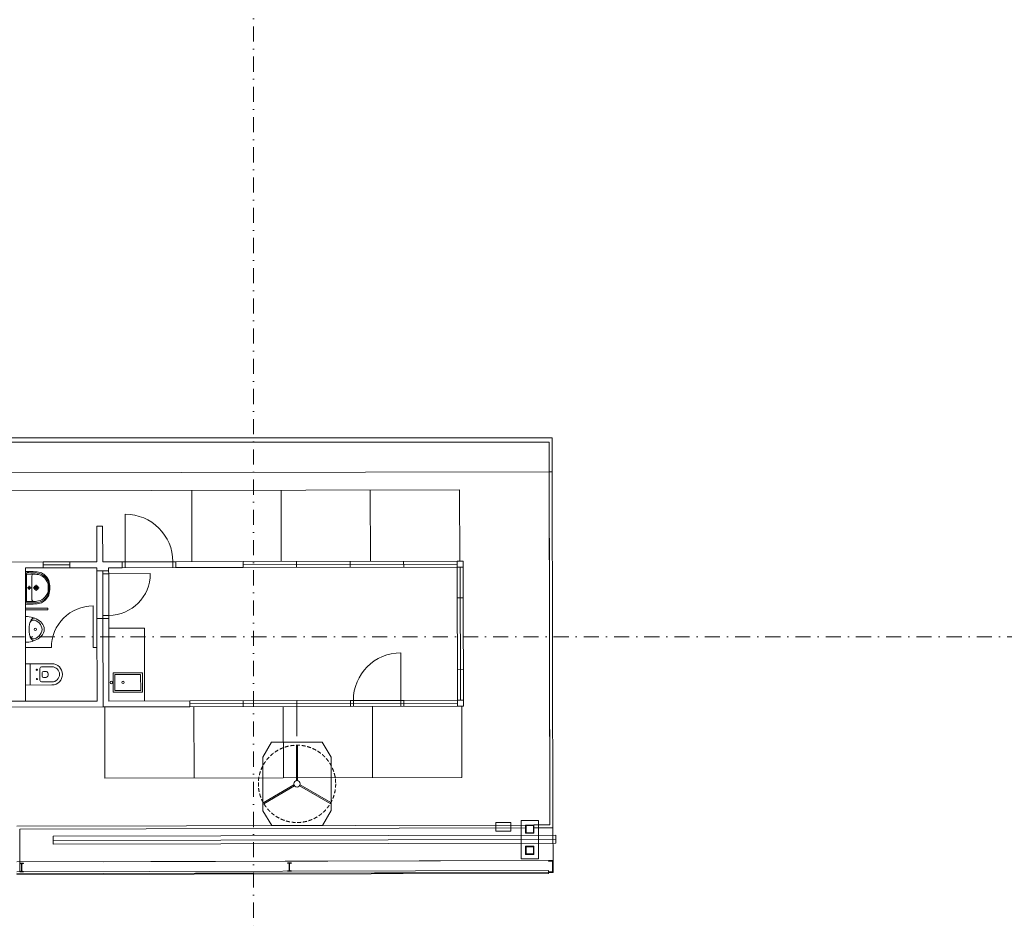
# Model space of a CAD drawing. Header units: millimetres. Extents: x -725694 to 4766210, y -2984614 to 2187451.
# Tile 53 of 256: x 146620 to 163168, y -4850 to 10379. Entities that reach past the tile are written whole.
import ezdxf
from ezdxf import colors
from ezdxf.entities.mleader import LeaderData, LeaderLine
from ezdxf.math import Vec2, Vec3

# ---------------------------------------------------------------- set-up
doc = ezdxf.new("R2010")
doc.units = ezdxf.units.MM
for name, pattern in [('CENTERX2', [101.6, 63.5, -12.7, 12.7, -12.7]), ('DASHDOT', [25.4, 12.7, -6.35, 0, -6.35]), ('HIDDEN', [9.525, 6.35, -3.175])]:
    doc.linetypes.add(name, pattern=pattern)
for name, color, linetype, lineweight in [('A99_N_osy', 7, 'CENTERX2', 9), ('A99_N_txt-popis-50 @ 200', 7, 'Continuous', 9), ('A99_S_kce-rez-ten', 7, 'Continuous', 9)]:
    doc.layers.add(name, color=color, linetype=linetype, lineweight=lineweight)
doc.styles.add('A99_popis', font='isocpeur.ttf')

# ---------------------------------------------------------------- blocks, each defined once
blk = doc.blocks.new('800-100')
at = {"linetype": 'Continuous', "lineweight": 0}
for p, q in [((0, -100), (0, 800)), ((50, 0), (-850, 0)), ((-800, -100), (-800, 0)), ((50, -100), (-850, -100))]:
    blk.add_line(p, q, dxfattribs=at)
blk.add_arc((0, 0), 800, 90, 180, dxfattribs=at)
blk = doc.blocks.new('wc-pud')
at = {"lineweight": 5}
for p, q in [((-178, -442), (-178, 0)), ((-178, 0), (178, 0)), ((178, 0), (178, -442)), ((-178, -75), (178, -75)), ((-128, -442), (-128, -270)), ((-98, -240), (98, -240)), ((-92, -190), (-62, -190)), ((-78, -175), (-78, -205)), ((-50, -300), (-50, -352)), ((-30, -280), (30, -280)), ((50, -300), (50, -352)), ((62, -190), (92, -190)), ((78, -175), (78, -205)), ((128, -270), (128, -442))]:
    blk.add_line(p, q, dxfattribs=at)
for centre in [(-78, -190), (78, -190)]:
    blk.add_circle(centre, 7.5, dxfattribs=at)
for centre, radius, start, end in [((-98, -270), 30, 90, 180), ((-30, -300), 20, 90, 180), ((30, -300), 20, 0, 90), ((98, -270), 30, 0, 90), ((0, -442), 178, 180, 0), ((0, -442), 128, 180, 0), ((2, -318), 61.7, 213.2659, 268.4872), ((-2, -318), 61.7, 271.5128, 326.7341)]:
    blk.add_arc(centre, radius, start, end, dxfattribs=at)
blk = doc.blocks.new('I160')
for p, q in [((-37, 160), (-37, 158)), ((-37, 160), (37, 160)), ((-37, 0), (-37, 2)), ((37, 0), (-37, 0)), ((-8, 148), (-34, 154)), ((-8, 12), (-34, 6)), ((-3, 18), (-3, 142)), ((3, 18), (3, 142)), ((8, 148), (34, 154)), ((8, 12), (34, 6)), ((37, 160), (37, 158)), ((37, 0), (37, 2))]:
    blk.add_line(p, q)
for centre, radius, start, end in [((-33, 158), 3.8, 180, 256), ((-33, 2), 3.8, 104, 180), ((-9, 142), 6.3, 0, 76), ((-9, 18), 6.3, 284, 0), ((9, 142), 6.3, 104, 180), ((9, 18), 6.3, 180, 256), ((33, 158), 3.8, 284, 0), ((33, 2), 3.8, 0, 76)]:
    blk.add_arc(centre, radius, start, end)
blk = doc.blocks.new('TURNIKET')
at = {"lineweight": 0, "ltscale": 2}
for p, q in [((-575, 450), (-425, 700)), ((-425, 700), (425, 700)), ((575, 450), (425, 700)), ((-575, 450), (-575, -450)), ((-41, 35), (-558, 334)), ((558, 334), (41, 35)), ((575, 450), (575, -450)), ((-51, 18), (-568, 316)), ((568, 316), (51, 18)), ((-10, -53), (-10, -650)), ((10, -53), (10, -650)), ((-575, -450), (-425, -700)), ((575, -450), (425, -700)), ((-425, -700), (425, -700))]:
    blk.add_line(p, q, dxfattribs=at)
at = {"linetype": 'HIDDEN', "lineweight": 0, "ltscale": 10}
blk.add_circle((0, 0), 650, dxfattribs=at)
at = {"lineweight": 0, "ltscale": 2}
blk.add_circle((0, 0), 54, dxfattribs=at)

msp = doc.modelspace()

# ---------------------------------------------------------------- linework, layer by layer
at = {"layer": 'A99_N_osy', "linetype": 'DASHDOT', "ltscale": 20}
msp.add_line((187349.6, 0), (-3600, 0), dxfattribs=at)
msp.add_lwpolyline([(150550, 100200), (150550, -4850)], dxfattribs=at)
at = {"layer": 'A99_S_kce-rez-ten', "lineweight": 9, "ltscale": 2}
for p, q in [((155532.6, -3162.2), (155520, 3275.6)), ((155520, 2777.8), (143712, 2752.8)), ((155520, 2777.8), (143712, 2752.8)), ((155520, 2777.8), (155570, 2777.9)), ((155520, 2777.8), (155570, 2777.9)), ((155532.6, -3162.2), (155520, 2777.8)), ((155582.7, -3212.1), (155570, 2777.9)), ((155582.7, -3212.1), (155570, 2777.9)), ((143712.7, 2452.8), (154012.7, 2474.6)), ((143712.7, 2452.8), (154012.7, 2474.6)), ((149515.2, 1265.1), (149512.7, 2465.1)), ((149515.2, 1265.1), (149512.7, 2465.1)), ((151015.2, 1268.3), (151012.7, 2468.3)), ((151015.2, 1268.3), (151012.7, 2468.3)), ((152515.2, 1271.4), (152512.7, 2471.4)), ((152515.2, 1271.4), (152512.7, 2471.4)), ((154015.2, 1274.6), (154012.7, 2474.6)), ((154015.2, 1274.6), (154012.7, 2474.6)), ((148013.9, 1861.9), (147913.9, 1861.7)), ((148013.9, 1861.9), (147913.9, 1861.7)), ((147915.2, 1261.7), (147913.9, 1861.7)), ((147915.2, 1261.7), (147913.9, 1861.7)), ((148015.2, 1261.9), (148013.9, 1861.9)), ((148015.2, 1261.9), (148013.9, 1861.9)), ((147015.2, 1259.8), (146227.9, 1258.1)), ((147015.2, 1259.8), (146227.9, 1258.1)), ((146715.4, 1159.2), (147015.4, 1159.8)), ((146715.4, 1159.2), (147015.4, 1159.8)), ((146720.2, -1080.8), (146715.4, 1159.2)), ((146720.2, -1080.8), (146715.4, 1159.2)), ((147465.2, 1260.8), (147015.2, 1259.8)), ((147465.2, 1260.8), (147015.2, 1259.8)), ((147015.4, 1159.8), (147015.2, 1259.8)), ((147015.4, 1159.8), (147015.2, 1259.8)), ((147465.3, 1210.8), (147015.3, 1209.8)), ((147465.3, 1210.8), (147015.3, 1209.8)), ((147465.4, 1160.8), (147015.4, 1159.8)), ((147465.4, 1160.8), (147015.4, 1159.8)), ((147915.2, 1261.7), (147465.2, 1260.8)), ((147915.2, 1261.7), (147465.2, 1260.8)), ((147465.2, 1260.8), (147465.4, 1160.8)), ((147465.2, 1260.8), (147465.4, 1160.8)), ((147465.4, 1160.8), (147915.4, 1161.7)), ((147465.4, 1160.8), (147915.4, 1161.7)), ((147915.4, 1161.7), (147915.5, 1111.7)), ((147915.4, 1161.7), (147915.5, 1111.7)), ((148015.2, 1261.9), (148344.2, 1262.6)), ((148344.2, 1262.6), (148015.2, 1261.9)), ((148015.2, 1261.9), (148344.2, 1262.6)), ((148344.2, 1262.6), (148015.2, 1261.9)), ((148344.2, 1262.6), (148344.4, 1162.6)), ((148344.2, 1262.6), (148344.4, 1162.6)), ((149244.2, 1264.5), (150373.2, 1266.9)), ((149244.2, 1264.5), (150373.2, 1266.9)), ((149244.2, 1264.5), (149244.4, 1164.5)), ((149244.2, 1264.5), (149244.4, 1164.5)), ((154073.2, 1274.7), (150373.2, 1266.9)), ((154073.2, 1274.7), (150373.2, 1266.9)), ((150373.4, 1166.9), (150373.2, 1266.9)), ((150373.4, 1166.9), (150373.2, 1266.9)), ((150373.3, 1216.9), (153973.3, 1224.5)), ((150373.3, 1216.9), (153973.3, 1224.5)), ((153973.4, 1174.5), (150373.4, 1166.9)), ((153973.4, 1174.5), (150373.4, 1166.9)), ((151273.4, 1168.8), (151273.2, 1268.8)), ((151273.4, 1168.8), (151273.2, 1268.8)), ((152173.4, 1170.7), (152173.2, 1270.7)), ((152173.4, 1170.7), (152173.2, 1270.7)), ((153073.4, 1172.6), (153073.2, 1272.6)), ((153073.4, 1172.6), (153073.2, 1272.6)), ((153973.4, 1174.5), (153974.5, 654.5)), ((153973.4, 1174.5), (153974.5, 654.5)), ((154028.1, -1065.4), (154023.4, 1174.6)), ((154028.1, -1065.4), (154023.4, 1174.6)), ((154074.5, 654.7), (154073.2, 1274.7)), ((154073.2, 1274.7), (154074.5, 654.7)), ((154073.4, 1174.7), (154073.2, 1274.7)), ((154074.5, 654.7), (154073.2, 1274.7)), ((154073.2, 1274.7), (154074.5, 654.7)), ((154073.4, 1174.7), (154073.2, 1274.7)), ((148015.5, 1111.9), (147915.5, 1111.7)), ((148015.5, 1111.9), (147915.5, 1111.7)), ((147915.6, 1061.7), (147915.5, 1111.7)), ((147915.6, 1061.7), (147915.5, 1111.7)), ((147917.1, 361.7), (147915.6, 1061.7)), ((147917.1, 361.7), (147915.6, 1061.7)), ((148115.5, 1112.1), (148015.5, 1111.9)), ((148115.5, 1112.1), (148015.5, 1111.9)), ((148017.2, 311.9), (148015.5, 1111.9)), ((148115.6, 1062.1), (148015.6, 1061.9)), ((148115.6, 1062.1), (148015.6, 1061.9)), ((148115.6, 1062.1), (148115.5, 1112.1)), ((148115.6, 1062.1), (148115.5, 1112.1)), ((148115.6, 1062.1), (148815.6, 1063.6)), ((148115.6, 1062.1), (148815.6, 1063.6)), ((148117.1, 362.1), (148115.6, 1062.1)), ((148117.1, 362.1), (148115.6, 1062.1)), ((147853.8, -178.4), (147852.3, 521.6)), ((147853.8, -178.4), (147852.3, 521.6)), ((153974.5, 654.5), (154074.5, 654.7)), ((153974.5, 654.5), (154074.5, 654.7)), ((153977, -545.5), (153974.5, 654.5)), ((153977, -545.5), (153974.5, 654.5)), ((153977, -545.5), (153974.5, 654.5)), ((153977, -545.5), (153974.5, 654.5)), ((154078.1, -1065.3), (154074.5, 654.7)), ((154078.1, -1065.3), (154074.5, 654.7)), ((147917.2, 311.7), (147917.1, 361.7)), ((147917.2, 311.7), (147917.1, 361.7)), ((148117.1, 362.1), (148017.1, 361.9)), ((148117.1, 362.1), (148017.1, 361.9)), ((148117.2, 312.1), (148117.1, 362.1)), ((148117.2, 312.1), (148117.1, 362.1)), ((148017.2, 311.9), (147917.2, 311.7)), ((148017.2, 311.9), (147917.2, 311.7)), ((147917.2, 311.7), (147920.2, -1078.3)), ((147917.2, 311.7), (147917.3, 261.7)), ((147917.2, 311.7), (147920.2, -1078.3)), ((147917.2, 311.7), (147917.3, 261.7)), ((148117.2, 312.1), (148017.2, 311.9)), ((148117.2, 312.1), (148017.2, 311.9)), ((148017.2, 311.9), (148020.4, -1178.1)), ((148017.2, 311.9), (148020.4, -1178.1)), ((148117.2, 312.1), (148117.3, 262.1)), ((148117.2, 312.1), (148117.3, 262.1)), ((148717.6, 146.4), (148117.6, 145.1)), ((148717.6, 146.4), (148117.6, 145.1)), ((148720.2, -1076.6), (148717.6, 146.4)), ((148720.2, -1076.6), (148717.6, 146.4)), ((147153.8, -179.9), (146718.3, -180.8)), ((147153.8, -179.9), (146718.3, -180.8)), ((147853.8, -178.4), (147918.3, -178.3)), ((147853.8, -178.4), (147918.3, -178.3)), ((153977, -545.5), (154077, -545.3)), ((153977, -545.5), (154077, -545.3)), ((153977, -545.5), (153978.1, -1065.5)), ((153977, -545.5), (153978.1, -1065.5)), ((147920.2, -1078.3), (144995.6, -1084.5)), ((147920.2, -1078.3), (144995.6, -1084.5)), ((151278.2, -1071.2), (149478.2, -1075)), ((151278.2, -1071.2), (149478.2, -1075)), ((149478.2, -1075), (149478.4, -1175)), ((149478.2, -1075), (149478.4, -1175)), ((149478.3, -1125), (151278.3, -1121.2)), ((149478.3, -1125), (151278.3, -1121.2)), ((150378.2, -1073.1), (150378.4, -1173.1)), ((150378.2, -1073.1), (150378.4, -1173.1)), ((153978.1, -1065.5), (151278.2, -1071.2)), ((153978.1, -1065.5), (151278.2, -1071.2)), ((151278.2, -1071.2), (151278.4, -1171.2)), ((151278.2, -1071.2), (151278.4, -1171.2)), ((151278.2, -1071.2), (151278.4, -1171.2)), ((151278.2, -1071.2), (151278.4, -1171.2)), ((151278.3, -1121.2), (153978.3, -1115.5)), ((151278.3, -1121.2), (153978.3, -1115.5)), ((152178.2, -1069.3), (152178.4, -1169.3)), ((152178.2, -1069.3), (152178.4, -1169.3)), ((152178.2, -1069.3), (152178.4, -1169.3)), ((152178.2, -1069.3), (152178.4, -1169.3)), ((153078.1, -1067.4), (153078.4, -1167.4)), ((153078.1, -1067.4), (153078.4, -1167.4)), ((153078.1, -1067.4), (153078.4, -1167.4)), ((153078.1, -1067.4), (153078.4, -1167.4)), ((148020.4, -1178.1), (144995.8, -1184.5)), ((148020.4, -1178.1), (144995.8, -1184.5)), ((148020.4, -1178.1), (149478.4, -1175)), ((148020.4, -1178.1), (149478.4, -1175)), ((148020.4, -1178.1), (149478.4, -1175)), ((148049.4, -1178), (148051.9, -2378)), ((151278.4, -1171.2), (149478.4, -1175)), ((151278.4, -1171.2), (149478.4, -1175)), ((149549.4, -1174.8), (149551.9, -2374.8)), ((149549.4, -1174.8), (149551.9, -2374.8)), ((151049.4, -1171.7), (151051.9, -2371.7)), ((154078.4, -1165.3), (151278.4, -1171.2)), ((154078.4, -1165.3), (151278.4, -1171.2)), ((151279.4, -1671.2), (151278.4, -1171.2)), ((152549.4, -1168.5), (152551.9, -2368.5)), ((154049.4, -1165.3), (154051.9, -2365.3)), ((154051.9, -2365.3), (148051.9, -2378)), ((155122.6, -3163.1), (146570.1, -3181.1)), ((155122.7, -3213.1), (146620.2, -3231)), ((146621.8, -3948), (146620.2, -3231)), ((146621.8, -3948), (146620.2, -3231)), ((155262.6, -3162.8), (155532.6, -3162.2)), ((155262.6, -3162.8), (155532.6, -3162.2)), ((155262.7, -3212.8), (155582.7, -3212.1)), ((155262.7, -3212.8), (155582.7, -3212.1)), ((155583.9, -3762.1), (155582.7, -3212.1)), ((155632.9, -3332), (147183, -3349.9)), ((155632.9, -3332), (147183, -3349.9)), ((147183.3, -3484.9), (147183, -3349.9)), ((147183.3, -3484.9), (147183, -3349.9)), ((155633.1, -3407), (147183.1, -3424.9)), ((155633.1, -3407), (147183.1, -3424.9)), ((155633.2, -3467), (147183.3, -3484.9)), ((155633.2, -3467), (147183.3, -3484.9)), ((155633.2, -3467), (155632.9, -3332)), ((155633.2, -3467), (155632.9, -3332)), ((146571.4, -3781.1), (155583.9, -3762.1)), ((146571.4, -3781.1), (155583.9, -3762.1)), ((148024.8, -3781, 0), (155582.8, -3762.1)), ((148024.8, -3781, 0), (155582.8, -3762.1)), ((155508.9, -3772.2), (155508.9, -3762.2)), ((155508.9, -3772.2), (155508.9, -3762.2)), ((146571.8, -3948.1), (155509.2, -3929.2)), ((146571.8, -3948.1), (155509.2, -3929.2)), ((146571.8, -3981.1), (155584.3, -3962.1)), ((146571.8, -3981.1), (155584.3, -3962.1)), ((148025.3, -3981, 0), (155583.3, -3962.1)), ((148025.3, -3981, 0), (155583.3, -3962.1)), ((155509.2, -3929.2), (155509.3, -3979.2)), ((155509.2, -3929.2), (155509.3, -3979.2)), ((155509.3, -3962.2), (155509.3, -3952.2)), ((155509.3, -3962.2), (155509.3, -3952.2)), ((146571.9, -3998.1), (155509.3, -3979.2)), ((146571.9, -3998.1), (155509.3, -3979.2))]:
    msp.add_line(p, q, dxfattribs=at)
at = {"layer": 'A99_S_kce-rez-ten', "lineweight": 5, "ltscale": 2}
for p, q in [((146715.5, 1100.3), (146775.2, 1100.4)), ((146715.5, 1100.3), (146775.2, 1100.4)), ((146716.7, 550.3), (146715.5, 1100.3)), ((146716.7, 550.3), (146715.5, 1100.3)), ((146735.6, 1053.1), (146739.8, 1080.4)), ((146735.6, 1053.1), (146739.8, 1080.4)), ((146736.6, 597.6), (146735.6, 1053.1)), ((146736.6, 597.6), (146735.6, 1053.1)), ((146775.2, 1080.4), (146739.8, 1080.4)), ((146775.2, 1080.4), (146739.8, 1080.4)), ((146826.1, 825.5), (146825.7, 1025.5)), ((146826.1, 825.5), (146825.7, 1025.5)), ((146781.1, 861.3), (146781.2, 789.6)), ((146781.1, 861.3), (146781.2, 789.6)), ((146897, 875.7), (146897.2, 775.7)), ((146897, 875.7), (146897.2, 775.7)), ((146817, 825.5), (146745.2, 825.4)), ((146817, 825.5), (146745.2, 825.4)), ((146826.1, 825.5), (146826.6, 625.6)), ((146826.1, 825.5), (146826.6, 625.6)), ((146947.1, 825.8), (146847.1, 825.6)), ((146947.1, 825.8), (146847.1, 825.6)), ((146776.3, 550.4), (146716.7, 550.3)), ((146776.3, 550.4), (146716.7, 550.3)), ((146736.6, 597.6), (146740.9, 570.4)), ((146736.6, 597.6), (146740.9, 570.4)), ((146776.2, 570.4), (146740.9, 570.4)), ((146776.2, 570.4), (146740.9, 570.4)), ((146718.1, -89.9), (146717.2, 340.5)), ((146718.1, -89.9), (146717.2, 340.5))]:
    msp.add_line(p, q, dxfattribs=at)
at = {"layer": 'A99_S_kce-rez-ten', "lineweight": 9, "ltscale": 2}
for points in [[(155570, 2777.9), (155570, 3346), (146334.9, 3346), (146334.9, 3346)], [(146254.9, 3275.5), (146254.9, 3275.5), (155520, 3275.6), (155520, 3275.6)], [(148344.4, 1162.6), (148115.4, 1162.1), (148115.5, 1112.1)], [(148344.4, 1162.6), (148115.4, 1162.1), (148115.5, 1112.1)], [(150373.2, 1266.9), (149244.2, 1264.5)], [(150373.2, 1266.9), (149244.2, 1264.5)], [(150373.4, 1166.9), (149244.4, 1164.5)], [(150373.4, 1166.9), (149244.4, 1164.5)], [(147917.2, 261.7), (147917.3, 261.7)], [(147917.2, 261.7), (147917.3, 261.7)], [(148117.2, 312.1), (148120.2, -1077.9), (149478.2, -1075)], [(155047.4, -3088.2), (155048.8, -3733.2), (155338.8, -3732.6), (155337.4, -3087.6), (155047.4, -3088.2)], [(155338.8, -3732.6), (155337.4, -3087.6), (155047.4, -3088.2), (155048.8, -3733.2), (155338.8, -3732.6)], [(155047.4, -3088.2), (155048.8, -3733.2), (155338.8, -3732.6), (155337.4, -3087.6), (155047.4, -3088.2)], [(155338.8, -3732.6), (155337.4, -3087.6), (155047.4, -3088.2), (155048.8, -3733.2), (155338.8, -3732.6)], [(155262.9, -3302.8), (155262.6, -3162.8), (155122.6, -3163.1), (155122.9, -3303.1), (155262.9, -3302.8)], [(155262.9, -3302.8), (155262.6, -3162.8), (155122.6, -3163.1), (155122.9, -3303.1), (155262.9, -3302.8)], [(155252.9, -3292.8), (155252.6, -3172.8), (155132.6, -3173), (155132.9, -3293), (155252.9, -3292.8)], [(155252.9, -3292.8), (155252.6, -3172.8), (155132.6, -3173), (155132.9, -3293), (155252.9, -3292.8)], [(155263.6, -3657.8), (155263.3, -3517.8), (155123.3, -3518.1), (155123.6, -3658.1), (155263.6, -3657.8)], [(155263.6, -3657.8), (155263.3, -3517.8), (155123.3, -3518.1), (155123.6, -3658.1), (155263.6, -3657.8)], [(155253.6, -3647.8), (155253.4, -3527.8), (155133.4, -3528), (155133.6, -3648), (155253.6, -3647.8)], [(155253.6, -3647.8), (155253.4, -3527.8), (155133.4, -3528), (155133.6, -3648), (155253.6, -3647.8)], [(155509.3, -3962.2), (155584.3, -3962.1), (155583.9, -3762.1), (155508.9, -3762.2)], [(155509.3, -3962.2), (155577.5, -3962.1), (155583.3, -3962.1), (155583.9, -3762.1), (155508.9, -3762.2), (155508.9, -3772.2), (155573.9, -3772.1), (155574.3, -3952.1), (155509.3, -3952.2), (155509.3, -3962.3)], [(155509.3, -3962.2), (155584.3, -3962.1), (155583.9, -3762.1), (155508.9, -3762.2)], [(155509.3, -3962.2), (155577.5, -3962.1), (155583.3, -3962.1), (155583.9, -3762.1), (155508.9, -3762.2), (155508.9, -3772.2), (155573.9, -3772.1), (155574.3, -3952.1), (155509.3, -3952.2), (155509.3, -3962.3)], [(155509.3, -3952.2), (155574.3, -3952.1), (155573.9, -3772.1), (155508.9, -3772.2)], [(155509.3, -3952.2), (155574.3, -3952.1), (155573.9, -3772.1), (155508.9, -3772.2)]]:
    msp.add_lwpolyline(points, dxfattribs=at)
for points in [[(153973.4, 1174.5), (154073.4, 1174.7), (154073.2, 1274.7), (153973.2, 1274.5)], [(153973.4, 1174.5), (154073.4, 1174.7), (154073.2, 1274.7), (153973.2, 1274.5)], [(146716.9, 483.2), (146716.9, 457.2), (147091.8, 458), (147091.7, 484)], [(146716.9, 483.2), (146716.9, 457.2), (147091.8, 458), (147091.7, 484)], [(153978.1, -1065.5), (154078.1, -1065.3), (154078.4, -1165.3), (153978.4, -1165.5)], [(153978.1, -1065.5), (154078.1, -1065.3), (154078.4, -1165.3), (153978.4, -1165.5)], [(154872.8, -3268.6), (154622.8, -3269.1), (154622.5, -3119.1), (154872.5, -3118.6)], [(154872.8, -3268.6), (154622.8, -3269.1), (154622.5, -3119.1), (154872.5, -3118.6)], [(155338.8, -3732.6), (155048.8, -3733.2), (155047.4, -3088.2), (155337.4, -3087.6)], [(155338.8, -3732.6), (155048.8, -3733.2), (155047.4, -3088.2), (155337.4, -3087.6)], [(155262.9, -3302.8), (155122.9, -3303.1), (155122.6, -3163.1), (155262.6, -3162.8)], [(155262.9, -3302.8), (155122.9, -3303.1), (155122.6, -3163.1), (155262.6, -3162.8)], [(155252.9, -3292.8), (155132.9, -3293), (155132.6, -3173), (155252.6, -3172.8)], [(155252.9, -3292.8), (155132.9, -3293), (155132.6, -3173), (155252.6, -3172.8)], [(155263.6, -3657.8), (155123.6, -3658.1), (155123.3, -3518.1), (155263.3, -3517.8)], [(155263.6, -3657.8), (155123.6, -3658.1), (155123.3, -3518.1), (155263.3, -3517.8)], [(155253.6, -3647.8), (155133.6, -3648), (155133.4, -3528), (155253.4, -3527.8)], [(155253.6, -3647.8), (155133.6, -3648), (155133.4, -3528), (155253.4, -3527.8)]]:
    msp.add_lwpolyline(points, close=True, dxfattribs=at)
at = {"layer": 'A99_S_kce-rez-ten', "lineweight": 5, "ltscale": 2}
for points in [[(148191, -602.9), (148191.7, -930.1), (148683.9, -929), (148683.2, -601.9)], [(148191, -602.9), (148191.7, -930.1), (148683.9, -929), (148683.2, -601.9)], [(148221.1, -632.9), (148221.6, -900), (148653.8, -899.1), (148653.2, -632)], [(148221.1, -632.9), (148221.6, -900), (148653.8, -899.1), (148653.2, -632)]]:
    msp.add_lwpolyline(points, close=True, dxfattribs=at)
for centre, radius in [((146781.1, 825.5), 20), ((146781.1, 825.5), 20), ((146897.1, 825.7), 37.5), ((146897.1, 825.7), 37.5), ((146897.1, 825.7), 25), ((146897.1, 825.7), 25), ((146880.6, 126.8), 19.4), ((146880.6, 126.8), 19.4), ((148162, -766.6), 20.1), ((148162, -766.6), 20.1), ((148356.7, -766.1), 20.1), ((148356.7, -766.1), 20.1)]:
    msp.add_circle(centre, radius, dxfattribs=at)
for centre, radius, start, end in [((146823.2, -265.3), 1321.3, 88.59431, 93.80045), ((146823.2, -265.3), 1321.3, 88.59431, 93.80045), ((146771.4, -422.6), 1523.1, 84.61399, 89.85945), ((146771.4, -422.6), 1523.1, 84.61399, 89.85945), ((146771.4, -422.6), 1503.1, 84.60327, 89.85772), ((146771.4, -422.6), 1503.1, 84.60327, 89.85772), ((146855.7, 1025.6), 30, 90.12122, 180.12122), ((146855.7, 1025.6), 30, 90.12122, 180.12122), ((146868.2, 858.7), 197.3, 78.00989, 93.64991), ((146868.2, 858.7), 197.3, 78.00989, 93.64991), ((146887.8, 836.5), 216.3, 53.8824, 84.33061), ((146887.8, 836.5), 216.3, 53.8824, 84.33061), ((146886.7, 841.6), 233.7, 42.29439, 83.59166), ((146886.7, 841.6), 233.7, 42.29439, 83.59166), ((146893.4, 864.4), 230.3, 37.10844, 84.7609), ((146893.4, 864.4), 230.3, 37.10844, 84.7609), ((146889.1, 839.8), 212.8, 13.06762, 53.63637), ((146889.1, 839.8), 212.8, 13.06762, 53.63637), ((146904, 857.6), 210.1, 8.30544, 42.22648), ((146904, 857.6), 210.1, 8.30544, 42.22648), ((146895.4, 863.7), 229.1, 6.09345, 37.54533), ((146895.4, 863.7), 229.1, 6.09345, 37.54533), ((146700.7, 825.3), 400.7, 351.24317, 8.99926), ((146700.7, 825.3), 400.7, 351.24317, 8.99926), ((146716.1, 825.3), 400.7, 351.24317, 8.99926), ((146716.1, 825.3), 400.7, 351.24317, 8.99926), ((146727.5, 825.3), 400.7, 351.24317, 8.99926), ((146727.5, 825.3), 400.7, 351.24317, 8.99926), ((146889.2, 811.5), 212.8, 306.60607, 347.17482), ((146889.2, 811.5), 212.8, 306.60607, 347.17482), ((146904.1, 793.8), 210.1, 318.01596, 351.937), ((146904.1, 793.8), 210.1, 318.01596, 351.937), ((146895.5, 787.7), 229.1, 322.69711, 354.14899), ((146895.5, 787.7), 229.1, 322.69711, 354.14899), ((146818.6, 1918.4), 1323.4, 266.44595, 271.64416), ((146818.6, 1918.4), 1323.4, 266.44595, 271.64416), ((146766.1, 2073.5), 1503.1, 270.38472, 275.63917), ((146766.1, 2073.5), 1503.1, 270.38472, 275.63917), ((146766.1, 2073.5), 1523.1, 270.38299, 275.62844), ((146766.1, 2073.5), 1523.1, 270.38299, 275.62844), ((146856.6, 625.6), 30, 180.12122, 270.12122), ((146856.6, 625.6), 30, 180.12122, 270.12122), ((146868.3, 792.6), 197.3, 266.59252, 282.23255), ((146868.3, 792.6), 197.3, 266.59252, 282.23255), ((146887.9, 814.9), 216.3, 275.91183, 306.36003), ((146887.9, 814.9), 216.3, 275.91183, 306.36003), ((146886.8, 809.8), 233.7, 276.65078, 317.94804), ((146886.8, 809.8), 233.7, 276.65078, 317.94804), ((146893.5, 787), 230.3, 275.48154, 323.134), ((146893.5, 787), 230.3, 275.48154, 323.134), ((146735.4, -16.6), 357.6, 52.73518, 92.91851), ((146735.4, -16.6), 357.6, 52.73518, 92.91851), ((147207.8, 127.1), 429.5, 168.23522, 191.87343), ((147207.8, 127.1), 429.5, 168.23522, 191.87343), ((146953.3, 193.3), 167.4, 138.14818, 172.65978), ((146953.3, 193.3), 167.4, 138.14818, 172.65978), ((146857.7, 213.5), 69.7, 55.26504, 161.77951), ((146857.7, 213.5), 69.7, 55.26504, 161.77951), ((146856.4, 280.7), 36.9, 60.56805, 138.82657), ((146856.4, 280.7), 36.9, 60.56805, 138.82657), ((146823.1, 114.6), 173, 23.09055, 64.53401), ((146823.1, 114.6), 173, 23.09055, 64.53401), ((146837, 105.6), 199, 23.55709, 54.724), ((146837, 105.6), 199, 23.55709, 54.724), ((146868.7, 125.2), 127.1, 333.47247, 26.76996), ((146868.7, 125.2), 127.1, 333.47247, 26.76996), ((146894.9, 126.1), 137.7, 334.89176, 25.35068), ((146894.9, 126.1), 137.7, 334.89176, 25.35068), ((146958.1, 61.7), 172.1, 187.65938, 216.18626), ((146958.1, 61.7), 172.1, 187.65938, 216.18626), ((146858.4, 36.9), 68.5, 194.27548, 302.21987), ((146858.4, 36.9), 68.5, 194.27548, 302.21987), ((146796.8, 162.5), 208.1, 298.10475, 333.1086), ((146796.8, 162.5), 208.1, 298.10475, 333.1086), ((146850.1, 133.8), 182, 295.91469, 338.69962), ((146850.1, 133.8), 182, 295.91469, 338.69962), ((146729.8, 271.4), 361.5, 268.13217, 303.54299), ((146729.8, 271.4), 361.5, 268.13217, 303.54299), ((146857.1, -21.5), 42.2, 205.86741, 284.82371), ((146857.1, -21.5), 42.2, 205.86741, 284.82371)]:
    msp.add_arc(centre, radius, start, end, dxfattribs=at)
at = {"layer": 'A99_S_kce-rez-ten', "lineweight": 9, "ltscale": 2}
for centre, start, end in [((148115.6, 1062.1), 270.12122, 0.12122), ((148115.6, 1062.1), 270.12122, 0.12122), ((147853.8, -178.4), 90.12122, 180.12122), ((147853.8, -178.4), 90.12122, 180.12122)]:
    msp.add_arc(centre, 700, start, end, dxfattribs=at)

# ---------------------------------------------------------------- block references
at = {"layer": 'A99_S_kce-rez-ten', "lineweight": 9, "ltscale": 2, "xscale": -1}
for name, p, rotation in [('800-100', (148394.2, 1262.7), 0.1212188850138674), ('800-100', (148394.2, 1262.7), 0.1212188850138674), ('wc-pud', (146719.2, -630.8), 90.12121888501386), ('wc-pud', (146719.2, -630.8), 90.12121888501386)]:
    msp.add_blockref(name, p, dxfattribs=dict(at, rotation=rotation))
at = {"layer": 'A99_S_kce-rez-ten', "lineweight": 9, "ltscale": 2}
for name, p, rotation in [('800-100', (153028.1, -1067.5), 0.1212188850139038), ('800-100', (153028.1, -1067.5), 0.1212188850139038), ('TURNIKET', (151281.1, -2471.2), 180.1212188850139)]:
    msp.add_blockref(name, p, dxfattribs=dict(at, rotation=rotation))
at = {"layer": 'A99_S_kce-rez-ten', "lineweight": 9, "ltscale": 2, "xscale": 0.8775000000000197, "yscale": 0.8775000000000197, "zscale": 0.8775000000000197, "rotation": 180.1212188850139}
for p in [(151153.9, -3798), (151153.9, -3798), (146653.9, -3807.5), (146653.9, -3807.5)]:
    msp.add_blockref('I160', p, dxfattribs=at)

# ---------------------------------------------------------------- leaders
at = {"layer": 'A99_N_txt-popis-50 @ 200', "lineweight": 9}
ml = msp.add_multileader_mtext('Standard', dxfattribs=at)
ml.set_content('\\A1;{\\C256;výměna stávajících sekčních vrat za nová  }', color=1, style='A99_popis')
ml.set_leader_properties(color=256, linetype='ByLayer', lineweight=-1)
ml.build(insert=Vec2(0, 0))
ml.multileader.update_dxf_attribs({"dogleg_length": 6.4, "arrow_head_size": 200, "scale": 200})
ctx = ml.context
ctx.base_point, ctx.scale, ctx.char_height, ctx.arrow_head_size, ctx.landing_gap_size, ctx.plane_origin = Vec3(2700, 5010), 200, 400, 200, 400, Vec3(2512.5, -3085)
notes = []
notes.append((ctx, [(0, (1, 1, 0), (1420, 5010), (1, 0), 1280, [(0, [(-175, 5010)], 0, [])])]))
ctx.mtext.insert, ctx.mtext.width, ctx.mtext.flow_direction = Vec3(3100, 5210.2), 5995, 5
ml = msp.add_multileader_mtext('Standard', dxfattribs=at)
ml.set_content('\\A1;{\\fISOCPEUR|b1|i0|c238|p34;\\C256;vertikal. panely minerální vlákno, tl.150mm, U=0,279W/M\\H0.7x;\\S2^ ;\\H1.42857x;K, EI 120 DP1\\Pexterier RAL 9006, interier RAL 9010}', color=1, style='A99_popis')
ml.set_leader_properties(color=256, linetype='ByLayer', lineweight=-1)
ml.build(insert=Vec2(0, 0))
ml.multileader.update_dxf_attribs({"dogleg_length": 6.4, "arrow_head_size": 200, "scale": 200})
ctx = ml.context
ctx.base_point, ctx.scale, ctx.char_height, ctx.arrow_head_size, ctx.landing_gap_size, ctx.plane_origin = Vec3(48250, 4031.2), 200, 400, 200, 400, Vec3(43141.3, -3430.9)
notes.append((ctx, [(0, (1, 1, 0), (46970, 4031.2), (1, 0), 1280, [(0, [(46970, -850)], 0, [])])]))
ctx.mtext.insert, ctx.mtext.width, ctx.mtext.flow_direction = Vec3(48650, 4270), 10741.384, 5
ml = msp.add_multileader_mtext('Standard', dxfattribs=at)
ml.set_content('\\A1;{\\fISOCPEUR|b1|i0|c238|p34;\\C256;vertikal. panely minerální vlákno, tl.150mm, U=0,279W/M\\H0.7x;\\S2^ ;\\H1.42857x;K, EI 120 DP1\\Pexterier RAL 9006, interier RAL 9010}', color=1, style='A99_popis')
ml.set_leader_properties(color=256, linetype='ByLayer', lineweight=-1)
ml.build(insert=Vec2(0, 0))
ml.multileader.update_dxf_attribs({"dogleg_length": 6.4, "arrow_head_size": 200, "scale": 200})
ctx = ml.context
ctx.base_point, ctx.scale, ctx.char_height, ctx.arrow_head_size, ctx.landing_gap_size, ctx.plane_origin = Vec3(121145, 4031.2), 200, 400, 200, 400, Vec3(116036.3, -3430.9)
notes.append((ctx, [(0, (1, 1, 0), (119865, 4031.2), (1, 0), 1280, [(0, [(119865, -850)], 0, [])])]))
ctx.mtext.insert, ctx.mtext.width, ctx.mtext.flow_direction = Vec3(121545, 4270), 10741.384, 5
for ctx, leaders in notes:
    for number, flags, end, landing, length, lines in leaders:
        leader = LeaderData()
        leader.index, (leader.has_last_leader_line, leader.has_dogleg_vector, leader.attachment_direction) = number, flags
        leader.last_leader_point, leader.dogleg_vector, leader.dogleg_length = Vec3(end), Vec3(landing), length
        for number, points, colour, breaks in lines:
            line = LeaderLine()
            line.index, line.vertices, line.color, line.breaks = number, Vec3.list(points), colors.encode_raw_color(colour), breaks
            leader.lines.append(line)
        ctx.leaders.append(leader)

doc.saveas('drawing.dxf')
